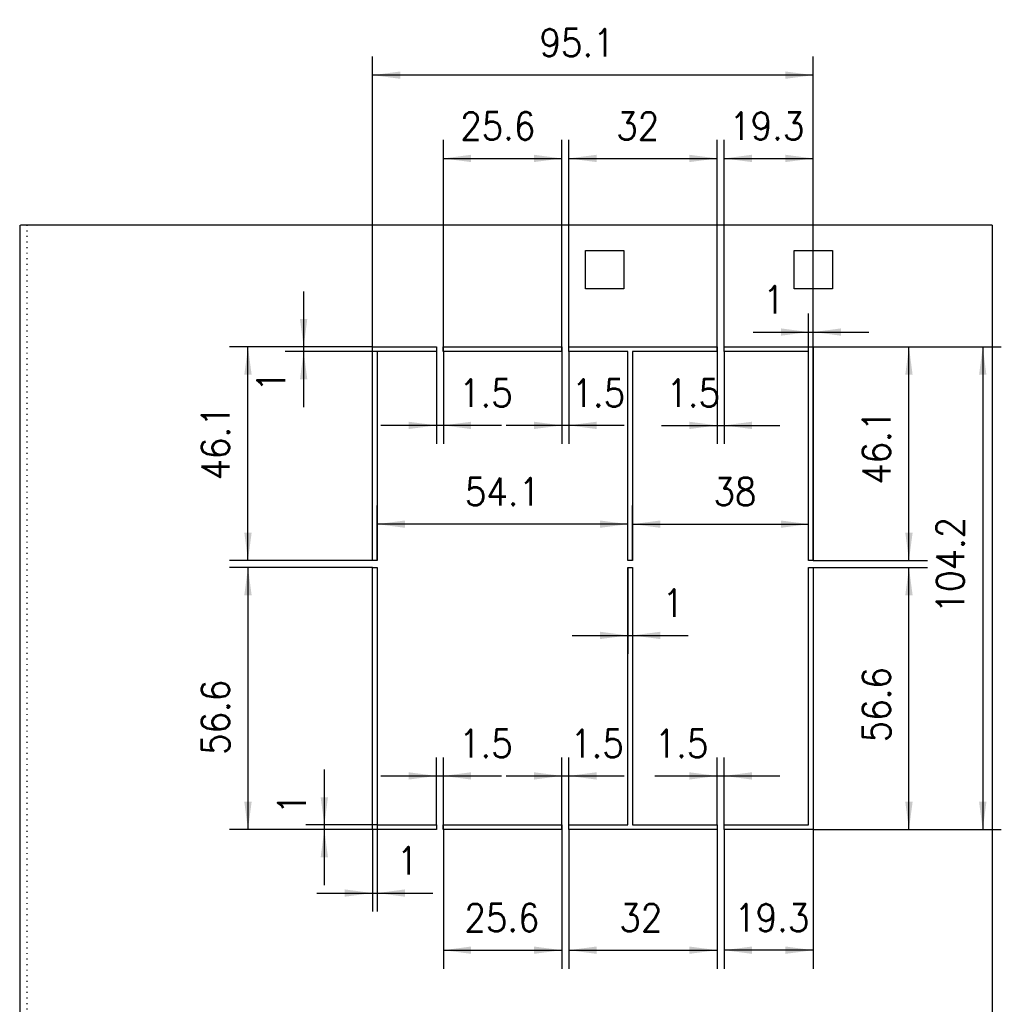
# Model space of a CAD drawing. Header units: inches. Extents: x -1375 to -186, y -85 to 756.
# Tile 15 of 20: x -578 to -472, y 238 to 344. Entities that reach past the tile are written whole.
import ezdxf

# ---------------------------------------------------------------- set-up
doc = ezdxf.new("R2010")
doc.units = ezdxf.units.IN
doc.linetypes.add('DOTTED', pattern=[1, 0, -1])
doc.layers.add('1', color=7, linetype='Continuous')
doc.styles.add('CONVERTER_11', font='txt.shx', dxfattribs={"width": 0.9})
doc.dimstyles.new('ME10_DIM_100', dxfattribs={"dimtxt": 6, "dimasz": 6, "dimexe": 4, "dimexo": 0, "dimgap": 4, "dimtad": 1, "dimdsep": 46, "dimtxsty": 'CONVERTER_11', "dimsah": 1, "dimcen": 0.09, "dimclrd": 2, "dimclre": 2, "dimclrt": 2, "dimadec": 0, "dimazin": 0, "dimtfac": 1, "dimtdec": 4, "dimtix": 1, "dimtmove": 0, "dimatfit": 3, "dimfxl": 1, "dimtolj": 1, "dimtzin": 0, "dimarcsym": 0})
doc.dimstyles.new('ME10_DIM_101', dxfattribs={"dimtxt": 6, "dimasz": 6, "dimexe": 4, "dimexo": 0, "dimgap": 4, "dimtad": 1, "dimdsep": 46, "dimtxsty": 'CONVERTER_11', "dimsah": 1, "dimcen": 0.09, "dimclrd": 2, "dimclre": 2, "dimclrt": 2, "dimadec": 0, "dimazin": 0, "dimtfac": 1, "dimtdec": 4, "dimtix": 1, "dimtmove": 0, "dimatfit": 3, "dimfxl": 1, "dimtolj": 1, "dimtzin": 0, "dimarcsym": 0})
doc.dimstyles.new('ME10_DIM_102', dxfattribs={"dimtxt": 6, "dimasz": 6, "dimexe": 4, "dimexo": 0, "dimgap": 4, "dimtad": 1, "dimdsep": 46, "dimtxsty": 'CONVERTER_11', "dimsah": 1, "dimcen": 0.09, "dimclrd": 2, "dimclre": 2, "dimclrt": 2, "dimadec": 0, "dimazin": 0, "dimtfac": 1, "dimtdec": 4, "dimtix": 1, "dimtmove": 0, "dimatfit": 3, "dimfxl": 1, "dimtolj": 1, "dimtzin": 0, "dimarcsym": 0})
doc.dimstyles.new('ME10_DIM_121', dxfattribs={"dimtxt": 6, "dimasz": 6, "dimexe": 4, "dimexo": 0, "dimgap": 4, "dimtad": 1, "dimdec": 1, "dimdsep": 46, "dimtxsty": 'CONVERTER_11', "dimsah": 1, "dimcen": 0.09, "dimclrd": 2, "dimclre": 2, "dimclrt": 2, "dimadec": 0, "dimazin": 0, "dimtfac": 1, "dimtdec": 4, "dimtix": 1, "dimtmove": 0, "dimatfit": 3, "dimfxl": 1, "dimtolj": 1, "dimtzin": 0, "dimarcsym": 0})
doc.dimstyles.new('ME10_DIM_122', dxfattribs={"dimtxt": 6, "dimasz": 6, "dimexe": 4, "dimexo": 0, "dimgap": 4, "dimtad": 1, "dimdec": 1, "dimdsep": 46, "dimtxsty": 'CONVERTER_11', "dimsah": 1, "dimcen": 0.09, "dimclrd": 2, "dimclre": 2, "dimclrt": 2, "dimadec": 0, "dimazin": 0, "dimtfac": 1, "dimtdec": 4, "dimtix": 1, "dimtmove": 0, "dimatfit": 3, "dimfxl": 1, "dimtolj": 1, "dimtzin": 0, "dimarcsym": 0})
doc.dimstyles.new('ME10_DIM_123', dxfattribs={"dimtxt": 6, "dimasz": 6, "dimexe": 4, "dimexo": 0, "dimgap": 4, "dimtad": 1, "dimdec": 1, "dimdsep": 46, "dimtxsty": 'CONVERTER_11', "dimsah": 1, "dimcen": 0.09, "dimclrd": 2, "dimclre": 2, "dimclrt": 2, "dimadec": 0, "dimazin": 0, "dimtfac": 1, "dimtdec": 4, "dimtix": 1, "dimtmove": 0, "dimatfit": 3, "dimfxl": 1, "dimtolj": 1, "dimtzin": 0, "dimarcsym": 0})
doc.dimstyles.new('ME10_DIM_124', dxfattribs={"dimtxt": 6, "dimasz": 6, "dimexe": 4, "dimexo": 0, "dimgap": 4, "dimtad": 1, "dimdsep": 46, "dimtxsty": 'CONVERTER_11', "dimsah": 1, "dimcen": 0.09, "dimclrd": 2, "dimclre": 2, "dimclrt": 2, "dimadec": 0, "dimazin": 0, "dimtfac": 1, "dimtdec": 4, "dimtix": 1, "dimtmove": 0, "dimatfit": 3, "dimfxl": 1, "dimtolj": 1, "dimtzin": 0, "dimarcsym": 0})
doc.dimstyles.new('ME10_DIM_125', dxfattribs={"dimtxt": 6, "dimasz": 6, "dimexe": 4, "dimexo": 0, "dimgap": 4, "dimtad": 1, "dimdec": 1, "dimdsep": 46, "dimtxsty": 'CONVERTER_11', "dimsah": 1, "dimcen": 0.09, "dimclrd": 2, "dimclre": 2, "dimclrt": 2, "dimadec": 0, "dimazin": 0, "dimtfac": 1, "dimtdec": 4, "dimtix": 1, "dimtmove": 0, "dimatfit": 3, "dimfxl": 1, "dimtolj": 1, "dimtzin": 0, "dimarcsym": 0})
doc.dimstyles.new('ME10_DIM_126', dxfattribs={"dimtxt": 6, "dimasz": 6, "dimexe": 4, "dimexo": 0, "dimgap": 4, "dimtad": 1, "dimdec": 1, "dimdsep": 46, "dimtxsty": 'CONVERTER_11', "dimsah": 1, "dimcen": 0.09, "dimclrd": 2, "dimclre": 2, "dimclrt": 2, "dimadec": 0, "dimazin": 0, "dimtfac": 1, "dimtdec": 4, "dimtix": 1, "dimtmove": 0, "dimatfit": 3, "dimfxl": 1, "dimtolj": 1, "dimtzin": 0, "dimarcsym": 0})
doc.dimstyles.new('ME10_DIM_127', dxfattribs={"dimtxt": 6, "dimasz": 6, "dimexe": 4, "dimexo": 0, "dimgap": 4, "dimtad": 1, "dimdec": 1, "dimdsep": 46, "dimtxsty": 'CONVERTER_11', "dimsah": 1, "dimcen": 0.09, "dimclrd": 2, "dimclre": 2, "dimclrt": 2, "dimadec": 0, "dimazin": 0, "dimtfac": 1, "dimtdec": 4, "dimtix": 1, "dimtmove": 0, "dimatfit": 3, "dimfxl": 1, "dimtolj": 1, "dimtzin": 0, "dimarcsym": 0})
doc.dimstyles.new('ME10_DIM_128', dxfattribs={"dimtxt": 6, "dimasz": 6, "dimexe": 4, "dimexo": 0, "dimgap": 4, "dimtad": 1, "dimdec": 1, "dimdsep": 46, "dimtxsty": 'CONVERTER_11', "dimsah": 1, "dimcen": 0.09, "dimclrd": 2, "dimclre": 2, "dimclrt": 2, "dimadec": 0, "dimazin": 0, "dimtfac": 1, "dimtdec": 4, "dimtix": 1, "dimtmove": 0, "dimatfit": 3, "dimfxl": 1, "dimtolj": 1, "dimtzin": 0, "dimarcsym": 0})
doc.dimstyles.new('ME10_DIM_129', dxfattribs={"dimtxt": 6, "dimasz": 6, "dimexe": 4, "dimexo": 0, "dimgap": 4, "dimtad": 1, "dimdec": 1, "dimdsep": 46, "dimtxsty": 'CONVERTER_11', "dimsah": 1, "dimcen": 0.09, "dimclrd": 2, "dimclre": 2, "dimclrt": 2, "dimadec": 0, "dimazin": 0, "dimtfac": 1, "dimtdec": 4, "dimtix": 1, "dimtmove": 0, "dimatfit": 3, "dimfxl": 1, "dimtolj": 1, "dimtzin": 0, "dimarcsym": 0})
doc.dimstyles.new('ME10_DIM_130', dxfattribs={"dimtxt": 6, "dimasz": 6, "dimexe": 4, "dimexo": 0, "dimgap": 4, "dimtad": 1, "dimdec": 1, "dimdsep": 46, "dimtxsty": 'CONVERTER_11', "dimsah": 1, "dimcen": 0.09, "dimclrd": 2, "dimclre": 2, "dimclrt": 2, "dimadec": 0, "dimazin": 0, "dimtfac": 1, "dimtdec": 4, "dimtix": 1, "dimtmove": 0, "dimatfit": 3, "dimfxl": 1, "dimtolj": 1, "dimtzin": 0, "dimarcsym": 0})
doc.dimstyles.new('ME10_DIM_131', dxfattribs={"dimtxt": 6, "dimasz": 6, "dimexe": 4, "dimexo": 0, "dimgap": 4, "dimtad": 1, "dimdec": 1, "dimdsep": 46, "dimtxsty": 'CONVERTER_11', "dimsah": 1, "dimcen": 0.09, "dimclrd": 2, "dimclre": 2, "dimclrt": 2, "dimadec": 0, "dimazin": 0, "dimtfac": 1, "dimtdec": 4, "dimtix": 1, "dimtmove": 0, "dimatfit": 3, "dimfxl": 1, "dimtolj": 1, "dimtzin": 0, "dimarcsym": 0})
doc.dimstyles.new('ME10_DIM_84', dxfattribs={"dimtxt": 6, "dimasz": 6, "dimexe": 4, "dimexo": 0, "dimgap": 4, "dimtad": 1, "dimdsep": 46, "dimtxsty": 'CONVERTER_11', "dimsah": 1, "dimcen": 0.09, "dimclrd": 2, "dimclre": 2, "dimclrt": 2, "dimadec": 0, "dimazin": 0, "dimtfac": 1, "dimtdec": 4, "dimtix": 1, "dimtmove": 0, "dimatfit": 3, "dimfxl": 1, "dimtolj": 1, "dimtzin": 0, "dimarcsym": 0})
doc.dimstyles.new('ME10_DIM_85', dxfattribs={"dimtxt": 6, "dimasz": 6, "dimexe": 4, "dimexo": 0, "dimgap": 4, "dimtad": 1, "dimdsep": 46, "dimtxsty": 'CONVERTER_11', "dimsah": 1, "dimcen": 0.09, "dimclrd": 2, "dimclre": 2, "dimclrt": 2, "dimadec": 0, "dimazin": 0, "dimtfac": 1, "dimtdec": 4, "dimtix": 1, "dimtmove": 0, "dimatfit": 3, "dimfxl": 1, "dimtolj": 1, "dimtzin": 0, "dimarcsym": 0})
doc.dimstyles.new('ME10_DIM_86', dxfattribs={"dimtxt": 6, "dimasz": 6, "dimexe": 4, "dimexo": 0, "dimgap": 4, "dimtad": 1, "dimdsep": 46, "dimtxsty": 'CONVERTER_11', "dimsah": 1, "dimcen": 0.09, "dimclrd": 2, "dimclre": 2, "dimclrt": 2, "dimadec": 0, "dimazin": 0, "dimtfac": 1, "dimtdec": 4, "dimtix": 1, "dimtmove": 0, "dimatfit": 3, "dimfxl": 1, "dimtolj": 1, "dimtzin": 0, "dimarcsym": 0})
doc.dimstyles.new('ME10_DIM_87', dxfattribs={"dimtxt": 6, "dimasz": 6, "dimexe": 4, "dimexo": 0, "dimgap": 4, "dimtad": 1, "dimdsep": 46, "dimtxsty": 'CONVERTER_11', "dimsah": 1, "dimcen": 0.09, "dimclrd": 2, "dimclre": 2, "dimclrt": 2, "dimadec": 0, "dimazin": 0, "dimtfac": 1, "dimtdec": 4, "dimtix": 1, "dimtmove": 0, "dimatfit": 3, "dimfxl": 1, "dimtolj": 1, "dimtzin": 0, "dimarcsym": 0})
doc.dimstyles.new('ME10_DIM_88', dxfattribs={"dimtxt": 6, "dimasz": 6, "dimexe": 4, "dimexo": 0, "dimgap": 4, "dimtad": 1, "dimdsep": 46, "dimtxsty": 'CONVERTER_11', "dimsah": 1, "dimcen": 0.09, "dimclrd": 2, "dimclre": 2, "dimclrt": 2, "dimadec": 0, "dimazin": 0, "dimtfac": 1, "dimtdec": 4, "dimtix": 1, "dimtmove": 0, "dimatfit": 3, "dimfxl": 1, "dimtolj": 1, "dimtzin": 0, "dimarcsym": 0})
doc.dimstyles.new('ME10_DIM_89', dxfattribs={"dimtxt": 6, "dimasz": 6, "dimexe": 4, "dimexo": 0, "dimgap": 4, "dimtad": 1, "dimdsep": 46, "dimtxsty": 'CONVERTER_11', "dimsah": 1, "dimcen": 0.09, "dimclrd": 2, "dimclre": 2, "dimclrt": 2, "dimadec": 0, "dimazin": 0, "dimtfac": 1, "dimtdec": 4, "dimtix": 1, "dimtmove": 0, "dimatfit": 3, "dimfxl": 1, "dimtolj": 1, "dimtzin": 0, "dimarcsym": 0})
doc.dimstyles.new('ME10_DIM_90', dxfattribs={"dimtxt": 6, "dimasz": 6, "dimexe": 4, "dimexo": 0, "dimgap": 4, "dimtad": 1, "dimdsep": 46, "dimtxsty": 'CONVERTER_11', "dimsah": 1, "dimcen": 0.09, "dimclrd": 2, "dimclre": 2, "dimclrt": 2, "dimadec": 0, "dimazin": 0, "dimtfac": 1, "dimtdec": 4, "dimtix": 1, "dimtmove": 0, "dimatfit": 3, "dimfxl": 1, "dimtolj": 1, "dimtzin": 0, "dimarcsym": 0})
doc.dimstyles.new('ME10_DIM_96', dxfattribs={"dimtxt": 6, "dimasz": 6, "dimexe": 4, "dimexo": 0, "dimgap": 4, "dimtad": 1, "dimdsep": 46, "dimtxsty": 'CONVERTER_11', "dimsah": 1, "dimcen": 0.09, "dimclrd": 2, "dimclre": 2, "dimclrt": 2, "dimadec": 0, "dimazin": 0, "dimtfac": 1, "dimtdec": 4, "dimtix": 1, "dimtmove": 0, "dimatfit": 3, "dimfxl": 1, "dimtolj": 1, "dimtzin": 0, "dimarcsym": 0})
doc.dimstyles.new('ME10_DIM_97', dxfattribs={"dimtxt": 6, "dimasz": 6, "dimexe": 4, "dimexo": 0, "dimgap": 4, "dimtad": 1, "dimdsep": 46, "dimtxsty": 'CONVERTER_11', "dimsah": 1, "dimcen": 0.09, "dimclrd": 2, "dimclre": 2, "dimclrt": 2, "dimadec": 0, "dimazin": 0, "dimtfac": 1, "dimtdec": 4, "dimtix": 1, "dimtmove": 0, "dimatfit": 3, "dimfxl": 1, "dimtolj": 1, "dimtzin": 0, "dimarcsym": 0})
doc.dimstyles.new('ME10_DIM_98', dxfattribs={"dimtxt": 6, "dimasz": 6, "dimexe": 4, "dimexo": 0, "dimgap": 4, "dimtad": 1, "dimdsep": 46, "dimtxsty": 'CONVERTER_11', "dimsah": 1, "dimcen": 0.09, "dimclrd": 2, "dimclre": 2, "dimclrt": 2, "dimadec": 0, "dimazin": 0, "dimtfac": 1, "dimtdec": 4, "dimtix": 1, "dimtmove": 0, "dimatfit": 3, "dimfxl": 1, "dimtolj": 1, "dimtzin": 0, "dimarcsym": 0})
doc.dimstyles.new('ME10_DIM_99', dxfattribs={"dimtxt": 6, "dimasz": 6, "dimexe": 4, "dimexo": 0, "dimgap": 4, "dimtad": 1, "dimdsep": 46, "dimtxsty": 'CONVERTER_11', "dimsah": 1, "dimcen": 0.09, "dimclrd": 2, "dimclre": 2, "dimclrt": 2, "dimadec": 0, "dimazin": 0, "dimtfac": 1, "dimtdec": 4, "dimtix": 1, "dimtmove": 0, "dimatfit": 3, "dimfxl": 1, "dimtolj": 1, "dimtzin": 0, "dimarcsym": 0})

# ---------------------------------------------------------------- blocks, each defined once
blk = doc.blocks.new('213223A-27A_cassaforma__9', base_point=(-1155.22, 291.51))
at = {"color": 7, "linetype": 'Continuous'}
for p, q in [((-1155.1, 291.63), (-1155.1, 643.39)), ((-1033.15, 637.89), (-1024.85, 637.89)), ((-1033.15, 629.59), (-1033.15, 637.89)), ((-1024.85, 637.89), (-1024.85, 629.59)), ((-988.15, 629.59), (-988.15, 637.89)), ((-988.15, 637.89), (-979.85, 637.89)), ((-979.85, 637.89), (-979.85, 629.59)), ((-1024.85, 629.59), (-1033.15, 629.59)), ((-979.85, 629.59), (-988.15, 629.59)), ((-1079.1, 617.08), (-1065.32, 617.08)), ((-1079.1, 570.98), (-1079.1, 617.08)), ((-1065.32, 617.08), (-1065.32, 616.08)), ((-1063.82, 616.08), (-1063.82, 617.08)), ((-1063.82, 617.08), (-1038.27, 617.08)), ((-1038.27, 617.08), (-1038.27, 616.08)), ((-1036.77, 616.08), (-1036.77, 617.08)), ((-1036.77, 617.08), (-1004.75, 617.08)), ((-1004.75, 617.08), (-1004.75, 616.08)), ((-1003.25, 616.08), (-1003.25, 617.08)), ((-1003.25, 617.08), (-984, 617.08)), ((-984, 617.08), (-984, 570.98)), ((-1065.32, 616.08), (-1078.1, 616.08)), ((-1078.1, 616.08), (-1078.1, 570.98)), ((-1038.27, 616.08), (-1063.82, 616.08)), ((-1024, 616.08), (-1036.77, 616.08)), ((-1024, 570.98), (-1024, 616.08)), ((-1023, 616.08), (-1023, 570.98)), ((-1004.75, 616.08), (-1023, 616.08)), ((-985, 616.08), (-1003.25, 616.08)), ((-985, 570.98), (-985, 616.08)), ((-1078.1, 570.98), (-1079.1, 570.98)), ((-1023, 570.98), (-1024, 570.98)), ((-984, 570.98), (-985, 570.98)), ((-1079.1, 512.88), (-1079.1, 569.48)), ((-1079.1, 569.48), (-1078.1, 569.48)), ((-1078.1, 569.48), (-1078.1, 513.88)), ((-1024, 513.88), (-1024, 569.48)), ((-1024, 569.48), (-1023, 569.48)), ((-1023, 569.48), (-1023, 513.88)), ((-985, 569.48), (-984, 569.48)), ((-985, 513.88), (-985, 569.48)), ((-984, 569.48), (-984, 512.88)), ((-1065.32, 512.88), (-1079.1, 512.88)), ((-1078.1, 513.88), (-1065.32, 513.88)), ((-1065.32, 513.88), (-1065.32, 512.88)), ((-1063.82, 513.88), (-1038.27, 513.88)), ((-1063.82, 512.88), (-1063.82, 513.88)), ((-1038.27, 512.88), (-1063.82, 512.88)), ((-1038.27, 513.88), (-1038.27, 512.88)), ((-1036.77, 512.88), (-1036.77, 513.88)), ((-1036.77, 513.88), (-1024, 513.88)), ((-1004.75, 512.88), (-1036.77, 512.88)), ((-1023, 513.88), (-1004.75, 513.88)), ((-1004.75, 513.88), (-1004.75, 512.88)), ((-1003.25, 512.88), (-1003.25, 513.88)), ((-1003.25, 513.88), (-985, 513.88)), ((-984, 512.88), (-1003.25, 512.88)), ((-1102.9, 393.76), (-1102.9, 438.58)), ((-1102.9, 438.58), (-1083.65, 438.58)), ((-1083.65, 438.58), (-1083.65, 437.58)), ((-1082.15, 438.58), (-1044.2, 438.58)), ((-1082.15, 437.58), (-1082.15, 438.58)), ((-1044.2, 438.58), (-1044.2, 437.58)), ((-1042.7, 438.58), (-1004.75, 438.58)), ((-1042.7, 437.58), (-1042.7, 438.58)), ((-1004.75, 438.58), (-1004.75, 437.58)), ((-1003.25, 438.58), (-984, 438.58)), ((-1003.25, 437.58), (-1003.25, 438.58)), ((-984, 438.58), (-984, 393.76)), ((-1083.65, 437.58), (-1101.9, 437.58)), ((-1101.9, 437.58), (-1101.9, 393.76)), ((-1063.9, 437.58), (-1082.15, 437.58)), ((-1063.9, 393.76), (-1063.9, 437.58)), ((-1044.2, 437.58), (-1062.9, 437.58)), ((-1062.9, 437.58), (-1062.9, 393.76)), ((-1024, 437.58), (-1042.7, 437.58)), ((-1024, 393.76), (-1024, 437.58)), ((-1004.75, 437.58), (-1023, 437.58)), ((-1023, 437.58), (-1023, 393.76)), ((-985, 437.58), (-1003.25, 437.58)), ((-985, 393.76), (-985, 437.58)), ((-1101.9, 393.76), (-1102.9, 393.76)), ((-1062.9, 393.76), (-1063.9, 393.76)), ((-1023, 393.76), (-1024, 393.76)), ((-984, 393.76), (-985, 393.76)), ((-1102.9, 347.53), (-1102.9, 392.26)), ((-1102.9, 392.26), (-1101.9, 392.26)), ((-1101.9, 392.26), (-1101.9, 348.53)), ((-1063.9, 348.53), (-1063.9, 392.26)), ((-1063.9, 392.26), (-1062.9, 392.26)), ((-1062.9, 392.26), (-1062.9, 348.53)), ((-1024, 348.53), (-1024, 392.26)), ((-1024, 392.26), (-1023, 392.26)), ((-1023, 392.26), (-1023, 348.53)), ((-985, 392.26), (-984, 392.26)), ((-985, 348.53), (-985, 392.26)), ((-984, 392.26), (-984, 347.53)), ((-1083.65, 347.53), (-1102.9, 347.53)), ((-1101.9, 348.53), (-1083.65, 348.53)), ((-1083.65, 348.53), (-1083.65, 347.53)), ((-1082.15, 348.53), (-1063.9, 348.53)), ((-1082.15, 347.53), (-1082.15, 348.53)), ((-1044.2, 347.53), (-1082.15, 347.53)), ((-1062.9, 348.53), (-1044.2, 348.53)), ((-1044.2, 348.53), (-1044.2, 347.53)), ((-1042.7, 347.53), (-1042.7, 348.53)), ((-1042.7, 348.53), (-1024, 348.53)), ((-1004.75, 347.53), (-1042.7, 347.53)), ((-1023, 348.53), (-1004.75, 348.53)), ((-1004.75, 348.53), (-1004.75, 347.53)), ((-1003.25, 348.53), (-985, 348.53)), ((-1003.25, 347.53), (-1003.25, 348.53)), ((-984, 347.53), (-1003.25, 347.53)), ((-975.65, 341.33), (-967.35, 341.33)), ((-975.65, 333.03), (-975.65, 341.33)), ((-967.35, 341.33), (-967.35, 333.03)), ((-967.35, 333.03), (-975.65, 333.03))]:
    blk.add_line(p, q, dxfattribs=at)
at = {"color": 3, "linetype": 'DOTTED'}
blk.add_line((-1153.6, 291.63), (-1153.6, 643.39), dxfattribs=at)
at = {"color": 12, "linetype": 'Continuous', "const_width": 0.25}
for points in [[(-1155.1, 643.39), (-1154.1, 643.39)], [(-1154.1, 643.39), (-1153.6, 643.39)], [(-1153.6, 643.39), (-945.36, 643.39)], [(-945.36, 643.39), (-945.36, 291.63)], [(-1155.1, 291.63), (-1153.6, 291.63)], [(-945.36, 291.63), (-1153.6, 291.63)]]:
    blk.add_lwpolyline(points, dxfattribs=at)
blk = doc.blocks.new('*D111')
at = {"layer": '1', "color": 2, "linetype": 'Continuous'}
for p, q in [((-1004.75, 616.08), (-1004.75, 596.14)), ((-1003.25, 616.08), (-1003.25, 596.14)), ((-1016.75, 600.14), (-1004.75, 600.14)), ((-1004.75, 600.14), (-1003.25, 600.14)), ((-1003.25, 600.14), (-991.25, 600.14))]:
    blk.add_line(p, q, dxfattribs=at)
at = {"layer": '1', "color": 2}
for points in [[(-1010.75, 599.35), (-1010.75, 600.93), (-1004.75, 600.14)], [(-997.25, 600.93), (-997.25, 599.35), (-1003.25, 600.14)]]:
    blk.add_solid(points, dxfattribs=at)
at = {"layer": '1', "color": 2, "insert": (-1015.7, 604.14), "char_height": 6, "attachment_point": 7, "rotation": 0.0001, "line_spacing_factor": 0.60024, "style": 'CONVERTER_11'}
blk.add_mtext('1.5', dxfattribs=at)
blk = doc.blocks.new('*D112')
at = {"layer": '1', "color": 2, "linetype": 'Continuous'}
for p, q in [((-1024, 569.48), (-1024, 550.8)), ((-1023, 569.48), (-1023, 550.8)), ((-1036, 554.8), (-1024, 554.8)), ((-1024, 554.8), (-1023, 554.8)), ((-1023, 554.8), (-1011, 554.8))]:
    blk.add_line(p, q, dxfattribs=at)
at = {"layer": '1', "color": 2}
for points in [[(-1030, 554.01), (-1030, 555.59), (-1024, 554.8)], [(-1017, 555.59), (-1017, 554.01), (-1023, 554.8)]]:
    blk.add_solid(points, dxfattribs=at)
at = {"layer": '1', "color": 2, "insert": (-1016.54, 558.8), "char_height": 6, "attachment_point": 7, "rotation": 0.0001, "line_spacing_factor": 0.60024, "style": 'CONVERTER_11'}
blk.add_mtext('1', dxfattribs=at)
blk = doc.blocks.new('*D113')
at = {"layer": '1', "color": 2, "linetype": 'Continuous'}
for p, q in [((-1038.27, 616.08), (-1038.27, 596.14)), ((-1036.77, 616.08), (-1036.77, 596.14)), ((-1038.27, 600.14), (-1050.27, 600.14)), ((-1036.77, 600.14), (-1038.27, 600.14)), ((-1024.77, 600.14), (-1036.77, 600.14))]:
    blk.add_line(p, q, dxfattribs=at)
at = {"layer": '1', "color": 2}
for points in [[(-1044.27, 599.35), (-1044.27, 600.93), (-1038.27, 600.14)], [(-1030.77, 600.93), (-1030.77, 599.35), (-1036.77, 600.14)]]:
    blk.add_solid(points, dxfattribs=at)
at = {"layer": '1', "color": 2, "insert": (-1036.15, 604.14), "char_height": 6, "attachment_point": 7, "rotation": 0.0001, "line_spacing_factor": 0.60024, "style": 'CONVERTER_11'}
blk.add_mtext('1.5', dxfattribs=at)
blk = doc.blocks.new('*D114')
at = {"layer": '1', "color": 2, "linetype": 'Continuous'}
for p, q in [((-1065.32, 616.08), (-1065.32, 596.14)), ((-1063.82, 616.08), (-1063.82, 596.14)), ((-1065.32, 600.14), (-1077.32, 600.14)), ((-1063.82, 600.14), (-1065.32, 600.14)), ((-1051.28, 600.14), (-1063.82, 600.14))]:
    blk.add_line(p, q, dxfattribs=at)
at = {"layer": '1', "color": 2}
for points in [[(-1071.32, 599.35), (-1071.32, 600.93), (-1065.32, 600.14)], [(-1057.82, 600.93), (-1057.82, 599.35), (-1063.82, 600.14)]]:
    blk.add_solid(points, dxfattribs=at)
at = {"layer": '1', "color": 2, "insert": (-1060.43, 604.14), "char_height": 6, "attachment_point": 7, "rotation": 0.0001, "line_spacing_factor": 0.60024, "style": 'CONVERTER_11'}
blk.add_mtext('1.5', dxfattribs=at)
blk = doc.blocks.new('*D115')
at = {"layer": '1', "color": 2, "linetype": 'Continuous'}
for p, q in [((-1079.1, 570.98), (-1079.1, 679.75)), ((-984, 570.98), (-984, 679.75)), ((-984, 675.75), (-1079.1, 675.75))]:
    blk.add_line(p, q, dxfattribs=at)
at = {"layer": '1', "color": 2}
for points in [[(-1073.1, 676.54), (-1073.1, 674.96), (-1079.1, 675.75)], [(-990, 674.96), (-990, 676.54), (-984, 675.75)]]:
    blk.add_solid(points, dxfattribs=at)
at = {"layer": '1', "color": 2, "insert": (-1043.07, 679.75), "char_height": 6, "attachment_point": 7, "rotation": 0.0001, "line_spacing_factor": 0.60024, "style": 'CONVERTER_11'}
blk.add_mtext('95.1', dxfattribs=at)
blk = doc.blocks.new('*D116')
at = {"layer": '1', "color": 2, "linetype": 'Continuous'}
for p, q in [((-1078.1, 570.98), (-1078.1, 582.82)), ((-1024, 570.98), (-1024, 582.82)), ((-1024, 578.82), (-1078.1, 578.82))]:
    blk.add_line(p, q, dxfattribs=at)
at = {"layer": '1', "color": 2}
for points in [[(-1072.1, 579.61), (-1072.1, 578.03), (-1078.1, 578.82)], [(-1030, 578.03), (-1030, 579.61), (-1024, 578.82)]]:
    blk.add_solid(points, dxfattribs=at)
at = {"layer": '1', "color": 2, "insert": (-1059.16, 582.82), "char_height": 6, "attachment_point": 7, "rotation": 0.0001, "line_spacing_factor": 0.60024, "style": 'CONVERTER_11'}
blk.add_mtext('54.1', dxfattribs=at)
blk = doc.blocks.new('*D117')
at = {"layer": '1', "color": 2, "linetype": 'Continuous'}
for p, q in [((-1023, 570.98), (-1023, 582.82)), ((-985, 570.98), (-985, 582.82)), ((-1023, 578.82), (-985, 578.82))]:
    blk.add_line(p, q, dxfattribs=at)
at = {"layer": '1', "color": 2}
for points in [[(-1017, 579.61), (-1017, 578.03), (-1023, 578.82)], [(-991, 578.03), (-991, 579.61), (-985, 578.82)]]:
    blk.add_solid(points, dxfattribs=at)
at = {"layer": '1', "color": 2, "insert": (-1005.53, 582.82), "char_height": 6, "attachment_point": 7, "rotation": 0.0001, "line_spacing_factor": 0.60024, "style": 'CONVERTER_11'}
blk.add_mtext('38', dxfattribs=at)
blk = doc.blocks.new('*D123')
at = {"layer": '1', "color": 2, "linetype": 'Continuous'}
for p, q in [((-1079.1, 512.88), (-1079.1, 495.18)), ((-1078.1, 513.88), (-1078.1, 495.18)), ((-1091.1, 499.18), (-1079.1, 499.18)), ((-1079.1, 499.18), (-1078.1, 499.18)), ((-1078.1, 499.18), (-1066.1, 499.18))]:
    blk.add_line(p, q, dxfattribs=at)
at = {"layer": '1', "color": 2}
for points in [[(-1085.1, 498.39), (-1085.1, 499.97), (-1079.1, 499.18)], [(-1072.1, 499.97), (-1072.1, 498.39), (-1078.1, 499.18)]]:
    blk.add_solid(points, dxfattribs=at)
at = {"layer": '1', "color": 2, "insert": (-1073.89, 503.18), "char_height": 6, "attachment_point": 7, "rotation": 0.0001, "line_spacing_factor": 0.60024, "style": 'CONVERTER_11'}
blk.add_mtext('1', dxfattribs=at)
blk = doc.blocks.new('*D124')
at = {"layer": '1', "color": 2, "linetype": 'Continuous'}
for p, q in [((-1093.96, 629.08), (-1093.96, 617.08)), ((-1079.1, 617.08), (-1097.96, 617.08)), ((-1093.96, 617.08), (-1093.96, 616.08)), ((-1078.1, 616.08), (-1097.96, 616.08)), ((-1093.96, 616.08), (-1093.96, 604.08))]:
    blk.add_line(p, q, dxfattribs=at)
at = {"layer": '1', "color": 2}
for points in [[(-1094.75, 623.08), (-1093.17, 623.08), (-1093.96, 617.08)], [(-1093.17, 610.08), (-1094.75, 610.08), (-1093.96, 616.08)]]:
    blk.add_solid(points, dxfattribs=at)
at = {"layer": '1', "color": 2, "insert": (-1097.96, 607.36), "char_height": 6, "attachment_point": 7, "rotation": 90, "line_spacing_factor": 0.60024, "style": 'CONVERTER_11'}
blk.add_mtext('1', dxfattribs=at)
blk = doc.blocks.new('*D125')
at = {"layer": '1', "color": 2, "linetype": 'Continuous'}
for p, q in [((-985, 616.08), (-985, 624.29)), ((-984, 617.08), (-984, 624.29)), ((-997, 620.29), (-985, 620.29)), ((-985, 620.29), (-984, 620.29)), ((-984, 620.29), (-972, 620.29))]:
    blk.add_line(p, q, dxfattribs=at)
at = {"layer": '1', "color": 2}
for points in [[(-991, 619.5), (-991, 621.08), (-985, 620.29)], [(-978, 621.08), (-978, 619.5), (-984, 620.29)]]:
    blk.add_solid(points, dxfattribs=at)
at = {"layer": '1', "color": 2, "insert": (-994.81, 624.29), "char_height": 6, "attachment_point": 7, "rotation": 0.0001, "line_spacing_factor": 0.60024, "style": 'CONVERTER_11'}
blk.add_mtext('1', dxfattribs=at)
blk = doc.blocks.new('*D126')
at = {"layer": '1', "color": 2, "linetype": 'Continuous'}
for p, q in [((-1089.5, 525.88), (-1089.5, 513.88)), ((-1078.1, 513.88), (-1093.5, 513.88)), ((-1079.1, 512.88), (-1093.5, 512.88)), ((-1089.5, 513.88), (-1089.5, 512.88)), ((-1089.5, 512.88), (-1089.5, 500.88))]:
    blk.add_line(p, q, dxfattribs=at)
at = {"layer": '1', "color": 2}
for points in [[(-1090.29, 519.88), (-1088.71, 519.88), (-1089.5, 513.88)], [(-1088.71, 506.88), (-1090.29, 506.88), (-1089.5, 512.88)]]:
    blk.add_solid(points, dxfattribs=at)
at = {"layer": '1', "color": 2, "insert": (-1093.5, 516.14), "char_height": 6, "attachment_point": 7, "rotation": 90, "line_spacing_factor": 0.60024, "style": 'CONVERTER_11'}
blk.add_mtext('1', dxfattribs=at)
blk = doc.blocks.new('*D127')
at = {"layer": '1', "color": 2, "linetype": 'Continuous'}
for p, q in [((-1004.75, 513.88), (-1004.75, 528.47)), ((-1003.25, 513.88), (-1003.25, 528.47)), ((-1018.21, 524.47), (-1004.75, 524.47)), ((-1004.75, 524.47), (-1003.25, 524.47)), ((-1003.25, 524.47), (-991.25, 524.47))]:
    blk.add_line(p, q, dxfattribs=at)
at = {"layer": '1', "color": 2}
for points in [[(-1010.75, 523.68), (-1010.75, 525.26), (-1004.75, 524.47)], [(-997.25, 525.26), (-997.25, 523.68), (-1003.25, 524.47)]]:
    blk.add_solid(points, dxfattribs=at)
at = {"layer": '1', "color": 2, "insert": (-1018.21, 528.47), "char_height": 6, "attachment_point": 7, "rotation": 0.0001, "line_spacing_factor": 0.60024, "style": 'CONVERTER_11'}
blk.add_mtext('1.5', dxfattribs=at)
blk = doc.blocks.new('*D128')
at = {"layer": '1', "color": 2, "linetype": 'Continuous'}
for p, q in [((-1038.27, 512.88), (-1038.27, 528.47)), ((-1036.77, 512.88), (-1036.77, 528.47)), ((-1050.27, 524.47), (-1038.27, 524.47)), ((-1038.27, 524.47), (-1036.77, 524.47)), ((-1036.77, 524.47), (-1024.77, 524.47))]:
    blk.add_line(p, q, dxfattribs=at)
at = {"layer": '1', "color": 2}
for points in [[(-1044.27, 523.68), (-1044.27, 525.26), (-1038.27, 524.47)], [(-1030.77, 525.26), (-1030.77, 523.68), (-1036.77, 524.47)]]:
    blk.add_solid(points, dxfattribs=at)
at = {"layer": '1', "color": 2, "insert": (-1036.44, 528.47), "char_height": 6, "attachment_point": 7, "rotation": 0.0001, "line_spacing_factor": 0.60024, "style": 'CONVERTER_11'}
blk.add_mtext('1.5', dxfattribs=at)
blk = doc.blocks.new('*D129')
at = {"layer": '1', "color": 2, "linetype": 'Continuous'}
for p, q in [((-1065.32, 513.88), (-1065.32, 528.47)), ((-1063.82, 512.88), (-1063.82, 528.47)), ((-1077.32, 524.47), (-1065.32, 524.47)), ((-1065.32, 524.47), (-1063.82, 524.47)), ((-1063.82, 524.47), (-1051.27, 524.47))]:
    blk.add_line(p, q, dxfattribs=at)
at = {"layer": '1', "color": 2}
for points in [[(-1071.32, 523.68), (-1071.32, 525.26), (-1065.32, 524.47)], [(-1057.82, 525.26), (-1057.82, 523.68), (-1063.82, 524.47)]]:
    blk.add_solid(points, dxfattribs=at)
at = {"layer": '1', "color": 2, "insert": (-1060.42, 528.47), "char_height": 6, "attachment_point": 7, "rotation": 0.0001, "line_spacing_factor": 0.60024, "style": 'CONVERTER_11'}
blk.add_mtext('1.5', dxfattribs=at)
blk = doc.blocks.new('*D148')
at = {"layer": '1', "color": 2, "linetype": 'Continuous'}
for p, q in [((-1003.25, 616.08), (-1003.25, 661.77)), ((-984, 617.08), (-984, 661.77)), ((-1003.25, 657.77), (-984, 657.77))]:
    blk.add_line(p, q, dxfattribs=at)
at = {"layer": '1', "color": 2}
for points in [[(-997.25, 658.56), (-997.25, 656.98), (-1003.25, 657.77)], [(-990, 656.98), (-990, 658.56), (-984, 657.77)]]:
    blk.add_solid(points, dxfattribs=at)
at = {"layer": '1', "color": 2, "insert": (-1002.12, 661.77), "char_height": 6, "attachment_point": 7, "rotation": 0.0001, "line_spacing_factor": 0.60024, "style": 'CONVERTER_11'}
blk.add_mtext('19.3', dxfattribs=at)
blk = doc.blocks.new('*D149')
at = {"layer": '1', "color": 2, "linetype": 'Continuous'}
for p, q in [((-1036.77, 617.08), (-1036.77, 661.77)), ((-1004.75, 616.08), (-1004.75, 661.77)), ((-1036.77, 657.77), (-1004.75, 657.77))]:
    blk.add_line(p, q, dxfattribs=at)
at = {"layer": '1', "color": 2}
for points in [[(-1030.77, 658.56), (-1030.77, 656.98), (-1036.77, 657.77)], [(-1010.75, 656.98), (-1010.75, 658.56), (-1004.75, 657.77)]]:
    blk.add_solid(points, dxfattribs=at)
at = {"layer": '1', "color": 2, "insert": (-1026.5, 661.77), "char_height": 6, "attachment_point": 7, "rotation": 0.0001, "line_spacing_factor": 0.60024, "style": 'CONVERTER_11'}
blk.add_mtext('32', dxfattribs=at)
blk = doc.blocks.new('*D150')
at = {"layer": '1', "color": 2, "linetype": 'Continuous'}
for p, q in [((-1063.82, 616.08), (-1063.82, 661.77)), ((-1038.27, 616.08), (-1038.27, 661.77)), ((-1063.82, 657.77), (-1038.27, 657.77))]:
    blk.add_line(p, q, dxfattribs=at)
at = {"layer": '1', "color": 2}
for points in [[(-1057.82, 658.56), (-1057.82, 656.98), (-1063.82, 657.77)], [(-1044.27, 656.98), (-1044.27, 658.56), (-1038.27, 657.77)]]:
    blk.add_solid(points, dxfattribs=at)
at = {"layer": '1', "color": 2, "insert": (-1060.16, 661.77), "char_height": 6, "attachment_point": 7, "rotation": 0.0001, "line_spacing_factor": 0.60024, "style": 'CONVERTER_11'}
blk.add_mtext('25.6', dxfattribs=at)
blk = doc.blocks.new('*D151')
at = {"layer": '1', "color": 2, "linetype": 'Continuous'}
for p, q in [((-984, 617.08), (-943.44, 617.08)), ((-947.44, 617.08), (-947.44, 512.88)), ((-984, 512.88), (-943.44, 512.88))]:
    blk.add_line(p, q, dxfattribs=at)
at = {"layer": '1', "color": 2}
for points in [[(-946.65, 611.08), (-948.23, 611.08), (-947.44, 617.08)], [(-948.23, 518.88), (-946.65, 518.88), (-947.44, 512.88)]]:
    blk.add_solid(points, dxfattribs=at)
at = {"layer": '1', "color": 2, "insert": (-951.44, 559.57), "char_height": 6, "attachment_point": 7, "rotation": 90, "line_spacing_factor": 0.60024, "style": 'CONVERTER_11'}
blk.add_mtext('104.2', dxfattribs=at)
blk = doc.blocks.new('*D152')
at = {"layer": '1', "color": 2, "linetype": 'Continuous'}
for p, q in [((-984, 617.08), (-959.36, 617.08)), ((-963.36, 570.98), (-963.36, 617.08)), ((-984, 570.98), (-959.36, 570.98))]:
    blk.add_line(p, q, dxfattribs=at)
at = {"layer": '1', "color": 2}
for points in [[(-962.57, 611.08), (-964.15, 611.08), (-963.36, 617.08)], [(-964.15, 576.98), (-962.57, 576.98), (-963.36, 570.98)]]:
    blk.add_solid(points, dxfattribs=at)
at = {"layer": '1', "color": 2, "insert": (-967.36, 587.3), "char_height": 6, "attachment_point": 7, "rotation": 90, "line_spacing_factor": 0.60024, "style": 'CONVERTER_11'}
blk.add_mtext('46.1', dxfattribs=at)
blk = doc.blocks.new('*D153')
at = {"layer": '1', "color": 2, "linetype": 'Continuous'}
for p, q in [((-984, 569.48), (-959.36, 569.48)), ((-963.36, 512.88), (-963.36, 569.48)), ((-984, 512.88), (-959.36, 512.88))]:
    blk.add_line(p, q, dxfattribs=at)
at = {"layer": '1', "color": 2}
for points in [[(-962.57, 563.48), (-964.15, 563.48), (-963.36, 569.48)], [(-964.15, 518.88), (-962.57, 518.88), (-963.36, 512.88)]]:
    blk.add_solid(points, dxfattribs=at)
at = {"layer": '1', "color": 2, "insert": (-967.36, 531.74), "char_height": 6, "attachment_point": 7, "rotation": 90, "line_spacing_factor": 0.60024, "style": 'CONVERTER_11'}
blk.add_mtext('56.6', dxfattribs=at)
blk = doc.blocks.new('*D154')
at = {"layer": '1', "color": 2, "linetype": 'Continuous'}
for p, q in [((-1003.25, 512.88), (-1003.25, 482.85)), ((-984, 512.88), (-984, 482.85)), ((-984, 486.85), (-1003.25, 486.85))]:
    blk.add_line(p, q, dxfattribs=at)
at = {"layer": '1', "color": 2}
for points in [[(-997.25, 487.64), (-997.25, 486.06), (-1003.25, 486.85)], [(-990, 486.06), (-990, 487.64), (-984, 486.85)]]:
    blk.add_solid(points, dxfattribs=at)
at = {"layer": '1', "color": 2, "insert": (-1001.04, 490.85), "char_height": 6, "attachment_point": 7, "rotation": 0.0001, "line_spacing_factor": 0.60024, "style": 'CONVERTER_11'}
blk.add_mtext('19.3', dxfattribs=at)
blk = doc.blocks.new('*D155')
at = {"layer": '1', "color": 2, "linetype": 'Continuous'}
for p, q in [((-1079.1, 617.08), (-1109.97, 617.08)), ((-1105.97, 570.98), (-1105.97, 617.08)), ((-1078.1, 570.98), (-1109.97, 570.98))]:
    blk.add_line(p, q, dxfattribs=at)
at = {"layer": '1', "color": 2}
for points in [[(-1105.18, 611.08), (-1106.76, 611.08), (-1105.97, 617.08)], [(-1106.76, 576.98), (-1105.18, 576.98), (-1105.97, 570.98)]]:
    blk.add_solid(points, dxfattribs=at)
at = {"layer": '1', "color": 2, "insert": (-1109.97, 588.25), "char_height": 6, "attachment_point": 7, "rotation": 90, "line_spacing_factor": 0.60024, "style": 'CONVERTER_11'}
blk.add_mtext('46.1', dxfattribs=at)
blk = doc.blocks.new('*D156')
at = {"layer": '1', "color": 2, "linetype": 'Continuous'}
for p, q in [((-1079.1, 569.48), (-1109.97, 569.48)), ((-1105.97, 569.48), (-1105.97, 512.88)), ((-1079.1, 512.88), (-1109.97, 512.88))]:
    blk.add_line(p, q, dxfattribs=at)
at = {"layer": '1', "color": 2}
for points in [[(-1105.18, 563.48), (-1106.76, 563.48), (-1105.97, 569.48)], [(-1106.76, 518.88), (-1105.18, 518.88), (-1105.97, 512.88)]]:
    blk.add_solid(points, dxfattribs=at)
at = {"layer": '1', "color": 2, "insert": (-1109.97, 529.01), "char_height": 6, "attachment_point": 7, "rotation": 90, "line_spacing_factor": 0.60024, "style": 'CONVERTER_11'}
blk.add_mtext('56.6', dxfattribs=at)
blk = doc.blocks.new('*D157')
at = {"layer": '1', "color": 2, "linetype": 'Continuous'}
for p, q in [((-1036.77, 512.88), (-1036.77, 482.85)), ((-1004.75, 512.88), (-1004.75, 482.85)), ((-1036.77, 486.85), (-1004.75, 486.85))]:
    blk.add_line(p, q, dxfattribs=at)
at = {"layer": '1', "color": 2}
for points in [[(-1030.77, 487.64), (-1030.77, 486.06), (-1036.77, 486.85)], [(-1010.75, 486.06), (-1010.75, 487.64), (-1004.75, 486.85)]]:
    blk.add_solid(points, dxfattribs=at)
at = {"layer": '1', "color": 2, "insert": (-1025.83, 490.85), "char_height": 6, "attachment_point": 7, "rotation": 0.0001, "line_spacing_factor": 0.60024, "style": 'CONVERTER_11'}
blk.add_mtext('32', dxfattribs=at)
blk = doc.blocks.new('*D158')
at = {"layer": '1', "color": 2, "linetype": 'Continuous'}
for p, q in [((-1063.82, 512.88), (-1063.82, 482.85)), ((-1038.27, 512.88), (-1038.27, 482.85)), ((-1063.82, 486.85), (-1038.27, 486.85))]:
    blk.add_line(p, q, dxfattribs=at)
at = {"layer": '1', "color": 2}
for points in [[(-1057.82, 487.64), (-1057.82, 486.06), (-1063.82, 486.85)], [(-1044.27, 486.06), (-1044.27, 487.64), (-1038.27, 486.85)]]:
    blk.add_solid(points, dxfattribs=at)
at = {"layer": '1', "color": 2, "insert": (-1059.27, 490.85), "char_height": 6, "attachment_point": 7, "rotation": 0.0001, "line_spacing_factor": 0.60024, "style": 'CONVERTER_11'}
blk.add_mtext('25.6', dxfattribs=at)
blk = doc.blocks.new('Dettaglio1__10', base_point=(-1059.937, 467.513))
blk.add_blockref('213223A-27A_cassaforma__9', (-1155.224, 291.508))
at = {"layer": '1'}
for base, p1, p2, dimstyle, picture, middle, turn in [((-983.999, 675.748), (-1079.099, 570.982), (-983.999, 570.982), 'ME10_DIM_88', '*D115', (-1035.792, 682.748), 0.00014), ((-1063.82441542, 657.766468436), (-1038.27441542, 616.081795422), (-1063.82441542, 616.081795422), 'ME10_DIM_123', '*D150', (-1051.980249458, 664.766468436), 0.000138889), ((-1036.774, 657.766), (-1004.749, 616.082), (-1036.774, 617.082), 'ME10_DIM_122', '*D149', (-1022.003, 664.766), 0.00014), ((-1003.24941542, 657.766468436), (-983.99941542, 617.081795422), (-1003.24941542, 616.081795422), 'ME10_DIM_121', '*D148', (-994.843245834, 664.766468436), 0.000138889), ((-984.999, 620.292), (-983.999, 617.082), (-984.999, 616.082), 'ME10_DIM_98', '*D125', (-993.915, 627.292), 0.00014), ((-1036.774, 600.139), (-1038.274, 616.082), (-1036.774, 616.082), 'ME10_DIM_86', '*D113', (-1031.57, 607.139), 0.00014), ((-1004.749, 600.139), (-1003.249, 616.082), (-1004.749, 616.082), 'ME10_DIM_84', '*D111', (-1011.124, 607.139), 0.00014), ((-1023.999, 578.822), (-1078.099, 570.982), (-1023.999, 570.982), 'ME10_DIM_89', '*D116', (-1051.886, 585.822), 0.00014), ((-1022.999, 578.822), (-984.999, 570.982), (-1022.999, 570.982), 'ME10_DIM_90', '*D117', (-1001.032, 585.822), 0.00014), ((-1023.999, 554.797), (-1022.999, 569.482), (-1023.999, 569.482), 'ME10_DIM_85', '*D112', (-1015.641, 561.797), 0.00014), ((-1065.324, 524.468), (-1063.824, 512.882), (-1065.324, 513.882), 'ME10_DIM_102', '*D129', (-1055.845, 531.468), 0.00014), ((-1038.274, 524.468), (-1036.774, 512.882), (-1038.274, 512.882), 'ME10_DIM_101', '*D128', (-1031.869, 531.468), 0.00014), ((-1004.749, 524.468), (-1003.249, 513.882), (-1004.749, 513.882), 'ME10_DIM_100', '*D127', (-1013.638, 531.468), 0.00014), ((-1079.099, 499.178), (-1078.099, 513.882), (-1079.099, 512.882), 'ME10_DIM_96', '*D123', (-1072.992, 506.178), 0.00014), ((-1036.774, 486.846), (-1004.749, 512.882), (-1036.774, 512.882), 'ME10_DIM_130', '*D157', (-1021.331, 493.846), 0.00014), ((-983.99941542, 486.84552803), (-1003.24941542, 512.881795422), (-983.99941542, 512.881795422), 'ME10_DIM_127', '*D154', (-993.76555093, 493.84552803), 0.000138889)]:
    dim = blk.add_linear_dim(base=base, p1=p1, p2=p2, dimstyle=dimstyle, dxfattribs=at)
    dim.commit()
    dim.dimension.update_dxf_attribs({"geometry": picture, "text_midpoint": middle, "text_rotation": turn})
for base, p1, p2, dimstyle, picture, middle in [((-1093.963, 617.082), (-1078.099, 616.082), (-1079.099, 617.082), 'ME10_DIM_97', '*D124', (-1100.963, 608.261)), ((-1105.965, 570.982), (-1079.099, 617.082), (-1078.099, 570.982), 'ME10_DIM_128', '*D155', (-1112.965, 595.526)), ((-947.439, 617.082), (-983.999, 512.882), (-983.999, 617.082), 'ME10_DIM_124', '*D151', (-954.439, 569.55)), ((-1089.495, 513.882), (-1079.099, 512.882), (-1078.099, 513.882), 'ME10_DIM_99', '*D126', (-1096.495, 517.043))]:
    dim = blk.add_linear_dim(base=base, p1=p1, p2=p2, angle=90, dimstyle=dimstyle, dxfattribs=at)
    dim.commit()
    dim.dimension.update_dxf_attribs({"geometry": picture, "text_midpoint": middle, "text_rotation": 90})
for p1, p2, distance, dimstyle, picture, middle, turn in [((-983.999, 617.082), (-983.999, 570.982), 20.638, 'ME10_DIM_125', '*D152', (-970.361, 594.571), 90), ((-1065.324, 616.082), (-1063.824, 616.082), -15.942, 'ME10_DIM_87', '*D114', (-1055.855, 607.139), 0.00014), ((-1079.099, 512.882), (-1079.099, 569.482), 26.866, 'ME10_DIM_129', '*D156', (-1112.965, 537.187), 90), ((-983.999, 569.482), (-983.999, 512.882), 20.638, 'ME10_DIM_126', '*D153', (-970.361, 539.916), 90), ((-1038.27441542, 512.881795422), (-1063.82441542, 512.881795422), 26.036267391, 'ME10_DIM_131', '*D158', (-1051.09999424, 493.84552803), 0.000138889)]:
    dim = blk.add_aligned_dim(p1=p1, p2=p2, distance=distance, dimstyle=dimstyle, dxfattribs=at)
    dim.commit()
    dim.dimension.update_dxf_attribs({"geometry": picture, "text_midpoint": middle, "text_rotation": turn})

msp = doc.modelspace()

# ---------------------------------------------------------------- block references
at = {"xscale": 0.5, "yscale": 0.5, "zscale": 0.5}
msp.add_blockref('Dettaglio1__10', (-529.97, 233.76), dxfattribs=at)

doc.saveas('drawing.dxf')
